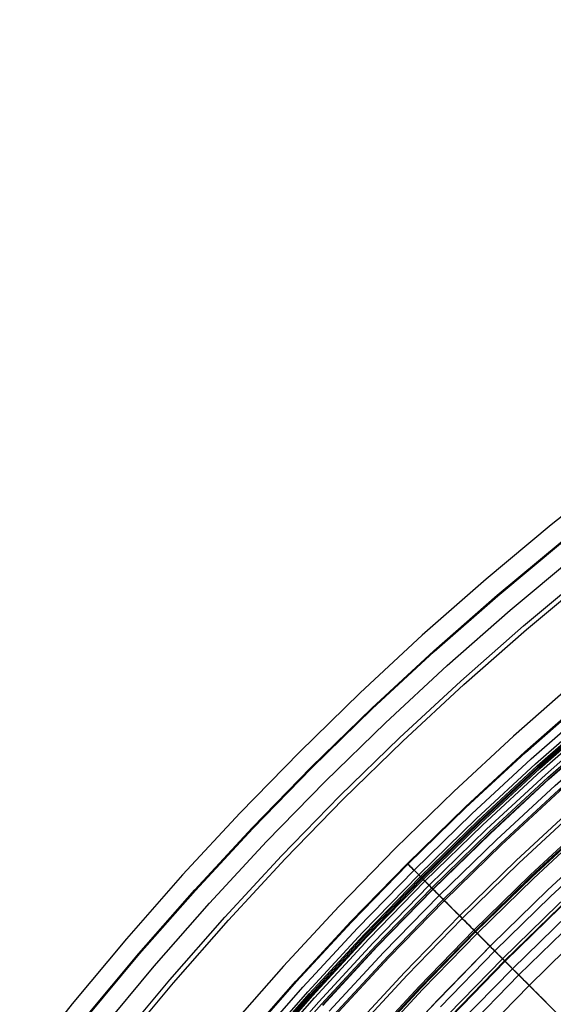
# Model space of a CAD drawing. Header units: millimetres. Extents: x -14 to 488, y -50 to 50.
# Tile 56 of 256: x 180.81 to 186.57, y 22.17 to 32.8. Entities that reach past the tile are written whole.
import ezdxf

# ---------------------------------------------------------------- set-up
doc = ezdxf.new("R2010")
doc.units = ezdxf.units.MM
doc.header["$MEASUREMENT"] = 0
doc.layers.add('Default', color=7, linetype='Continuous')

msp = doc.modelspace()

# ---------------------------------------------------------------- linework, layer by layer
at = {"layer": 'Default'}
for points in [[(195.854, 32.799), (195.025, 32.458), (194.205, 32.097), (193.394, 31.715), (192.593, 31.313), (191.802, 30.89), (191.023, 30.448), (190.255, 29.987), (189.498, 29.506), (188.739, 28.995), (187.993, 28.465), (187.261, 27.916), (186.543, 27.348), (185.84, 26.762), (185.152, 26.158), (184.48, 25.536), (183.825, 24.897), (183.186, 24.242), (182.564, 23.57), (181.96, 22.882), (181.374, 22.179), (180.806, 21.461)], [(181.511, 22.025), (182.094, 22.724), (182.696, 23.409), (183.315, 24.079), (183.952, 24.732), (184.606, 25.369), (185.275, 25.989), (185.96, 26.59), (186.66, 27.173), (187.373, 27.737), (188.1, 28.282), (188.838, 28.807), (189.589, 29.311), (190.349, 29.795), (191.12, 30.257), (191.9, 30.699), (192.688, 31.119), (193.483, 31.517), (194.284, 31.894), (195.091, 32.249), (195.902, 32.582)], [(181.518, 22.019), (182.101, 22.719), (182.703, 23.403), (183.322, 24.073), (183.959, 24.726), (184.612, 25.363), (185.281, 25.982), (185.966, 26.583), (186.665, 27.166), (187.379, 27.73), (188.105, 28.275), (188.843, 28.799), (189.593, 29.303), (190.354, 29.787), (191.125, 30.25), (191.904, 30.691), (192.692, 31.111), (193.486, 31.509), (194.288, 31.886), (195.094, 32.241), (195.906, 32.573)], [(181.678, 21.889), (182.258, 22.585), (182.856, 23.265), (183.471, 23.931), (184.104, 24.58), (184.754, 25.213), (185.419, 25.829), (186.1, 26.427), (186.795, 27.006), (187.504, 27.567), (188.226, 28.108), (188.961, 28.63), (189.706, 29.131), (190.462, 29.612), (191.228, 30.071), (192.003, 30.51), (192.786, 30.928), (193.576, 31.324), (194.373, 31.698), (195.175, 32.051), (195.981, 32.382)], [(181.851, 21.749), (182.427, 22.44), (183.021, 23.116), (183.633, 23.777), (184.262, 24.423), (184.907, 25.051), (185.569, 25.663), (186.245, 26.257), (186.936, 26.833), (187.64, 27.39), (188.358, 27.928), (189.087, 28.446), (189.828, 28.944), (190.58, 29.422), (191.341, 29.879), (192.111, 30.315), (192.889, 30.73), (193.674, 31.123), (194.465, 31.495), (195.262, 31.846), (196.064, 32.175)], [(181.89, 21.717), (182.465, 22.407), (183.059, 23.082), (183.67, 23.743), (184.298, 24.387), (184.942, 25.015), (185.602, 25.626), (186.278, 26.219), (186.967, 26.794), (187.671, 27.35), (188.387, 27.887), (189.116, 28.405), (189.856, 28.902), (190.606, 29.379), (191.366, 29.835), (192.135, 30.271), (192.912, 30.685), (193.696, 31.078), (194.486, 31.449), (195.282, 31.799), (196.082, 32.128)], [(196.395, 31.433), (195.6, 31.107), (194.814, 30.76), (194.036, 30.394), (193.269, 30.009), (192.511, 29.604), (191.763, 29.18), (191.027, 28.738), (190.302, 28.277), (189.574, 27.787), (188.859, 27.279), (188.157, 26.752), (187.469, 26.208), (186.795, 25.646), (186.136, 25.067), (185.492, 24.471), (184.863, 23.859), (184.251, 23.23), (183.655, 22.586), (183.076, 21.927)], [(196.395, 31.433), (195.6, 31.107), (194.814, 30.76), (194.036, 30.394), (193.269, 30.009), (192.511, 29.604), (191.763, 29.18), (191.027, 28.738), (190.302, 28.277), (189.574, 27.787), (188.859, 27.279), (188.157, 26.752), (187.469, 26.208), (186.795, 25.646), (186.136, 25.067), (185.492, 24.471), (184.863, 23.859), (184.251, 23.23), (183.655, 22.586), (183.076, 21.927)], [(183.21, 21.769), (183.787, 22.426), (184.38, 23.067), (184.991, 23.694), (185.617, 24.304), (186.259, 24.898), (186.915, 25.474), (187.585, 26.033), (188.269, 26.574), (188.965, 27.095), (189.673, 27.598), (190.392, 28.082), (191.121, 28.545), (191.86, 28.988), (192.607, 29.412), (193.362, 29.814), (194.124, 30.196), (194.892, 30.557), (195.665, 30.897), (196.443, 31.216)], [(183.217, 21.764), (183.794, 22.42), (184.387, 23.061), (184.997, 23.687), (185.623, 24.298), (186.265, 24.891), (186.921, 25.467), (187.591, 26.026), (188.275, 26.566), (188.971, 27.088), (189.678, 27.591), (190.397, 28.074), (191.126, 28.537), (191.865, 28.981), (192.612, 29.404), (193.366, 29.806), (194.128, 30.188), (194.896, 30.549), (195.669, 30.889), (196.446, 31.208)], [(183.288, 21.703), (183.863, 22.358), (184.454, 22.997), (185.063, 23.622), (185.687, 24.23), (186.327, 24.822), (186.981, 25.397), (187.65, 25.954), (188.331, 26.493), (189.025, 27.013), (189.731, 27.514), (190.448, 27.996), (191.175, 28.458), (191.911, 28.9), (192.656, 29.322), (193.409, 29.724), (194.169, 30.104), (194.934, 30.464), (195.705, 30.803), (196.481, 31.121)], [(183.343, 21.656), (183.916, 22.309), (184.507, 22.948), (185.114, 23.571), (185.737, 24.178), (186.375, 24.768), (187.028, 25.342), (187.695, 25.898), (188.375, 26.436), (189.068, 26.955), (189.772, 27.455), (190.488, 27.936), (191.213, 28.397), (191.948, 28.838), (192.691, 29.259), (193.442, 29.659), (194.2, 30.039), (194.964, 30.398), (195.733, 30.737), (196.507, 31.054)], [(183.363, 21.639), (183.936, 22.291), (184.526, 22.929), (185.133, 23.552), (185.756, 24.158), (186.393, 24.748), (187.046, 25.321), (187.712, 25.877), (188.392, 26.414), (189.084, 26.933), (189.788, 27.433), (190.502, 27.913), (191.227, 28.374), (191.961, 28.815), (192.704, 29.235), (193.454, 29.636), (194.212, 30.015), (194.975, 30.374), (195.744, 30.712), (196.517, 31.029)], [(183.373, 21.63), (183.946, 22.282), (184.536, 22.92), (185.143, 23.542), (185.765, 24.148), (186.402, 24.738), (187.055, 25.311), (187.721, 25.866), (188.4, 26.403), (189.092, 26.922), (189.795, 27.422), (190.51, 27.902), (191.234, 28.362), (191.968, 28.803), (192.711, 29.223), (193.461, 29.623), (194.218, 30.003), (194.981, 30.362), (195.749, 30.699), (196.522, 31.017)], [(183.383, 21.622), (183.956, 22.273), (184.545, 22.911), (185.152, 23.533), (185.774, 24.139), (186.411, 24.729), (187.063, 25.301), (187.729, 25.856), (188.408, 26.393), (189.099, 26.912), (189.803, 27.411), (190.517, 27.891), (191.241, 28.352), (191.975, 28.792), (192.717, 29.212), (193.467, 29.612), (194.223, 29.991), (194.986, 30.35), (195.754, 30.688), (196.527, 31.005)], [(183.393, 21.613), (183.966, 22.265), (184.555, 22.902), (185.161, 23.523), (185.783, 24.129), (186.42, 24.719), (187.072, 25.291), (187.737, 25.846), (188.416, 26.383), (189.107, 26.901), (189.81, 27.4), (190.524, 27.88), (191.248, 28.34), (191.981, 28.78), (192.723, 29.2), (193.473, 29.6), (194.229, 29.979), (194.992, 30.338), (195.759, 30.675), (196.532, 30.992)], [(183.415, 21.594), (183.987, 22.246), (184.576, 22.882), (185.181, 23.503), (185.802, 24.109), (186.439, 24.698), (187.09, 25.27), (187.755, 25.824), (188.433, 26.36), (189.124, 26.878), (189.826, 27.377), (190.54, 27.856), (191.263, 28.316), (191.996, 28.756), (192.737, 29.176), (193.486, 29.575), (194.242, 29.954), (195.003, 30.312), (195.771, 30.649)], [(183.463, 21.553), (184.034, 22.203), (184.621, 22.839), (185.226, 23.459), (185.846, 24.063), (186.481, 24.651), (187.131, 25.222), (187.795, 25.775), (188.472, 26.31), (189.161, 26.827), (189.862, 27.325), (190.574, 27.803), (191.296, 28.262), (192.027, 28.701), (192.767, 29.12), (193.515, 29.519), (194.269, 29.897), (195.03, 30.254), (195.795, 30.591)], [(183.493, 21.528), (184.063, 22.177), (184.65, 22.811), (185.254, 23.431), (185.873, 24.034), (186.508, 24.622), (187.157, 25.192), (187.82, 25.744), (188.496, 26.279), (189.185, 26.795), (189.885, 27.292), (190.596, 27.77), (191.317, 28.229), (192.047, 28.667), (192.786, 29.086), (193.533, 29.484), (194.286, 29.861), (195.046, 30.218), (195.811, 30.555)], [(184.076, 22.165), (184.663, 22.799), (185.266, 23.418), (185.885, 24.022), (186.519, 24.608), (187.168, 25.178), (187.831, 25.731), (188.507, 26.265), (189.195, 26.781), (189.895, 27.278), (190.605, 27.756), (191.326, 28.214), (192.056, 28.652), (192.795, 29.07), (193.541, 29.468), (194.294, 29.846), (195.053, 30.202), (195.818, 30.539)], [(184.079, 22.163), (184.666, 22.797), (185.269, 23.416), (185.888, 24.019), (186.522, 24.606), (187.171, 25.175), (187.833, 25.728), (188.509, 26.262), (189.197, 26.778), (189.897, 27.275), (190.607, 27.752), (191.328, 28.211), (192.058, 28.649), (192.797, 29.067), (193.543, 29.465), (194.296, 29.842), (195.055, 30.199), (195.819, 30.535)], [(184.148, 22.1), (184.734, 22.732), (185.335, 23.35), (185.952, 23.951), (186.585, 24.536), (187.232, 25.104), (187.892, 25.655), (188.566, 26.188), (189.252, 26.702), (189.95, 27.198), (190.659, 27.674), (191.377, 28.131), (192.105, 28.568), (192.842, 28.985), (193.586, 29.382), (194.337, 29.758), (195.094, 30.114), (195.856, 30.449)], [(184.194, 22.058), (184.779, 22.69), (185.379, 23.306), (185.995, 23.906), (186.626, 24.49), (187.272, 25.057), (187.931, 25.607), (188.604, 26.139), (189.289, 26.652), (189.985, 27.147), (190.693, 27.622), (191.41, 28.078), (192.137, 28.514), (192.872, 28.931), (193.614, 29.327), (194.364, 29.702), (195.119, 30.057), (195.88, 30.392)], [(184.206, 22.048), (184.79, 22.679), (185.39, 23.295), (186.006, 23.895), (186.637, 24.479), (187.282, 25.045), (187.941, 25.595), (188.613, 26.126), (189.298, 26.64), (189.994, 27.134), (190.701, 27.609), (191.418, 28.065), (192.144, 28.501), (192.879, 28.917), (193.621, 29.313), (194.37, 29.688), (195.126, 30.043), (195.886, 30.378)], [(184.379, 21.892), (184.959, 22.518), (185.555, 23.13), (186.166, 23.725), (186.793, 24.305), (187.434, 24.868), (188.088, 25.414), (188.756, 25.941), (189.436, 26.451), (190.127, 26.942), (190.829, 27.414), (191.541, 27.866), (192.262, 28.299), (192.992, 28.712), (193.729, 29.105), (194.472, 29.478), (195.222, 29.831), (195.977, 30.163)], [(184.409, 21.865), (184.988, 22.49), (185.583, 23.101), (186.194, 23.696), (186.82, 24.275), (187.46, 24.837), (188.114, 25.382), (188.78, 25.909), (189.459, 26.418), (190.15, 26.909), (190.851, 27.38), (191.562, 27.832), (192.282, 28.264), (193.011, 28.677), (193.747, 29.07), (194.49, 29.442), (195.239, 29.794), (195.993, 30.126)], [(184.41, 21.864), (184.989, 22.49), (185.584, 23.101), (186.194, 23.696), (186.82, 24.275), (187.46, 24.837), (188.114, 25.382), (188.781, 25.909), (189.46, 26.418), (190.15, 26.908), (190.851, 27.38), (191.562, 27.832), (192.282, 28.264), (193.011, 28.677), (193.747, 29.069), (194.49, 29.442), (195.239, 29.794), (195.993, 30.125)], [(184.542, 21.745), (185.117, 22.368), (185.709, 22.975), (186.317, 23.567), (186.939, 24.143), (187.576, 24.702), (188.226, 25.244), (188.889, 25.768), (189.564, 26.275), (190.251, 26.762), (190.948, 27.231), (191.656, 27.681), (192.372, 28.111), (193.097, 28.521), (193.829, 28.912), (194.568, 29.282), (195.313, 29.632), (196.063, 29.962)], [(184.553, 21.735), (185.129, 22.357), (185.721, 22.964), (186.328, 23.556), (186.95, 24.131), (187.586, 24.69), (188.236, 25.232), (188.899, 25.756), (189.574, 26.262), (190.26, 26.749), (190.957, 27.218), (191.664, 27.667), (192.38, 28.097), (193.104, 28.507), (193.836, 28.897), (194.575, 29.267), (195.319, 29.617), (196.069, 29.947)], [(184.561, 21.728), (185.137, 22.349), (185.728, 22.956), (186.335, 23.548), (186.957, 24.123), (187.593, 24.682), (188.243, 25.223), (188.905, 25.747), (189.58, 26.253), (190.266, 26.74), (190.963, 27.209), (191.67, 27.658), (192.385, 28.088), (193.109, 28.498), (193.841, 28.888), (194.579, 29.258), (195.324, 29.608), (196.073, 29.937)], [(184.578, 21.712), (185.153, 22.334), (185.744, 22.94), (186.351, 23.531), (186.972, 24.106), (187.608, 24.664), (188.257, 25.206), (188.919, 25.729), (189.594, 26.234), (190.279, 26.721), (190.975, 27.19), (191.682, 27.638), (192.397, 28.068), (193.121, 28.478), (193.852, 28.867), (194.589, 29.237), (195.333, 29.587), (196.082, 29.916)], [(196.175, 29.755), (195.423, 29.424), (194.679, 29.073), (193.944, 28.704), (193.219, 28.317), (192.504, 27.912), (191.8, 27.488), (191.106, 27.047), (190.409, 26.579), (189.725, 26.092), (189.053, 25.589), (188.395, 25.068), (187.75, 24.53), (187.12, 23.976), (186.503, 23.406), (185.902, 22.82), (185.218, 22.114), (184.555, 21.388), (183.914, 20.643), (183.296, 19.878)], [(196.175, 29.755), (195.423, 29.424), (194.679, 29.073), (193.944, 28.704), (193.219, 28.317), (192.504, 27.912), (191.8, 27.488), (191.106, 27.047), (190.409, 26.579), (189.725, 26.092), (189.053, 25.589), (188.395, 25.068), (187.75, 24.53), (187.12, 23.976), (186.503, 23.406), (185.902, 22.82), (185.316, 22.219), (184.746, 21.603)], [(185.348, 22.149), (185.934, 22.75), (186.536, 23.337), (187.152, 23.907), (187.782, 24.461), (188.426, 24.997), (189.083, 25.517), (189.752, 26.018), (190.432, 26.501), (191.122, 26.965), (191.823, 27.41), (192.532, 27.836), (193.25, 28.243), (193.975, 28.629), (194.707, 28.996), (195.444, 29.343), (196.187, 29.669)], [(185.433, 22.068), (186.018, 22.667), (186.617, 23.251), (187.231, 23.819), (187.859, 24.371), (188.501, 24.906), (189.155, 25.423), (189.821, 25.922), (190.499, 26.404), (191.187, 26.866), (191.885, 27.31), (192.592, 27.734), (193.307, 28.139), (194.029, 28.524), (194.758, 28.89), (195.493, 29.235), (196.233, 29.561)], [(196.246, 29.53), (195.507, 29.205), (194.773, 28.859), (194.045, 28.494), (193.323, 28.11), (192.608, 27.705), (191.902, 27.281), (191.205, 26.838), (190.518, 26.376), (189.841, 25.895), (189.175, 25.396), (188.522, 24.88), (187.881, 24.345), (187.254, 23.794), (186.64, 23.227), (186.041, 22.643), (185.458, 22.044)], [(185.462, 22.041), (186.045, 22.639), (186.644, 23.223), (187.257, 23.79), (187.885, 24.341), (188.525, 24.875), (189.179, 25.392), (189.844, 25.891), (190.521, 26.371), (191.208, 26.833), (191.905, 27.276), (192.611, 27.7), (193.326, 28.105), (194.047, 28.489), (194.775, 28.854), (195.509, 29.199), (196.249, 29.524)], [(185.544, 21.963), (186.125, 22.559), (186.722, 23.141), (187.333, 23.706), (187.958, 24.255), (188.597, 24.787), (189.248, 25.302), (189.911, 25.799), (190.585, 26.278), (191.27, 26.739), (191.965, 27.18), (192.668, 27.603), (193.38, 28.006), (194.099, 28.389), (194.825, 28.753), (195.556, 29.097), (196.293, 29.42)], [(185.614, 21.896), (186.194, 22.491), (186.789, 23.07), (187.398, 23.634), (188.021, 24.181), (188.658, 24.712), (189.307, 25.225), (189.968, 25.721), (190.641, 26.198), (191.323, 26.657), (192.016, 27.097), (192.717, 27.519), (193.427, 27.92), (194.144, 28.303), (194.867, 28.665), (195.596, 29.008), (196.331, 29.331)], [(185.729, 21.787), (186.305, 22.379), (186.897, 22.956), (187.504, 23.517), (188.124, 24.062), (188.757, 24.59), (189.403, 25.1), (190.061, 25.594), (190.73, 26.069), (191.41, 26.525), (192.099, 26.963), (192.797, 27.383), (193.503, 27.782), (194.216, 28.163), (194.936, 28.524), (195.662, 28.865), (196.392, 29.186)]]:
    msp.add_lwpolyline(points, dxfattribs=at)
at = {"layer": 'Default', "extrusion": (0.70711, 0.707104, 0)}
for points in [[(-115.316, 22.217), (-115.315, 22.187), (-115.314, 22.156), (-115.312, 22.125), (-115.31, 22.094), (-115.306, 22.062), (-115.302, 22.031), (-115.297, 21.999), (-115.291, 21.967), (-115.285, 21.935), (-115.277, 21.903), (-115.268, 21.871), (-115.259, 21.839), (-115.249, 21.807), (-115.238, 21.774), (-115.226, 21.742), (-115.213, 21.711), (-115.199, 21.679), (-115.184, 21.647), (-115.168, 21.616), (-115.152, 21.585), (-115.134, 21.554), (-115.116, 21.524), (-115.097, 21.494), (-115.076, 21.464), (-115.055, 21.435), (-115.033, 21.406), (-115.011, 21.378), (-114.987, 21.35), (-114.963, 21.322), (-114.938, 21.296), (-114.912, 21.269), (-114.886, 21.244), (-114.858, 21.219), (-114.83, 21.195), (-114.802, 21.171), (-114.773, 21.149), (-114.743, 21.127), (-114.713, 21.105), (-114.682, 21.085), (-114.651, 21.065), (-114.619, 21.046), (-114.587, 21.028), (-114.554, 21.011), (-114.522, 20.994), (-114.488, 20.979), (-114.455, 20.964), (-114.421, 20.95), (-114.388, 20.937), (-114.354, 20.925), (-114.32, 20.914), (-114.285, 20.903), (-114.251, 20.894), (-114.217, 20.885), (-114.183, 20.877), (-114.148, 20.87), (-114.114, 20.864), (-114.08, 20.858), (-114.046, 20.853), (-114.013, 20.849), (-113.979, 20.846), (-113.946, 20.844), (-113.912, 20.842), (-113.88, 20.841), (-113.847, 20.841), (-113.814, 20.841), (-113.781, 20.842), (-113.748, 20.844), (-113.715, 20.846), (-113.681, 20.849), (-113.648, 20.853), (-113.614, 20.858), (-113.58, 20.864), (-113.546, 20.87), (-113.511, 20.877), (-113.477, 20.885), (-113.443, 20.894), (-113.409, 20.903), (-113.374, 20.914), (-113.34, 20.925), (-113.306, 20.937), (-113.273, 20.95), (-113.239, 20.964), (-113.205, 20.979), (-113.172, 20.994), (-113.14, 21.011), (-113.107, 21.028), (-113.075, 21.046), (-113.043, 21.065), (-113.012, 21.085), (-112.981, 21.105), (-112.951, 21.127), (-112.921, 21.149), (-112.892, 21.171), (-112.864, 21.195), (-112.836, 21.219), (-112.808, 21.244), (-112.782, 21.269), (-112.756, 21.296), (-112.731, 21.322), (-112.707, 21.35), (-112.683, 21.378), (-112.66, 21.406), (-112.639, 21.435), (-112.618, 21.464), (-112.597, 21.494), (-112.578, 21.524), (-112.56, 21.554), (-112.542, 21.585), (-112.526, 21.616), (-112.51, 21.647), (-112.495, 21.679), (-112.481, 21.711), (-112.468, 21.742), (-112.456, 21.774), (-112.445, 21.807), (-112.435, 21.839), (-112.426, 21.871), (-112.417, 21.903), (-112.409, 21.935), (-112.403, 21.967), (-112.397, 21.999), (-112.392, 22.031), (-112.388, 22.062), (-112.384, 22.094), (-112.381, 22.125), (-112.38, 22.156), (-112.379, 22.187), (-112.378, 22.217)], [(-112.378, 22.217), (-112.379, 22.248), (-112.38, 22.279), (-112.381, 22.31), (-112.384, 22.341), (-112.388, 22.373), (-112.392, 22.404), (-112.397, 22.436), (-112.403, 22.468), (-112.409, 22.5), (-112.417, 22.532), (-112.426, 22.564), (-112.435, 22.596), (-112.445, 22.628), (-112.456, 22.66), (-112.468, 22.692), (-112.481, 22.724), (-112.495, 22.756), (-112.51, 22.787), (-112.526, 22.819), (-112.542, 22.85), (-112.56, 22.881), (-112.578, 22.911), (-112.597, 22.941), (-112.618, 22.971), (-112.639, 23), (-112.66, 23.029), (-112.683, 23.057), (-112.707, 23.085), (-112.731, 23.113), (-112.756, 23.139), (-112.782, 23.165), (-112.808, 23.191), (-112.836, 23.216), (-112.864, 23.24), (-112.892, 23.264), (-112.921, 23.286), (-112.951, 23.308), (-112.981, 23.33), (-113.012, 23.35), (-113.043, 23.37), (-113.075, 23.389), (-113.107, 23.407), (-113.14, 23.424), (-113.172, 23.44), (-113.205, 23.456), (-113.239, 23.471), (-113.273, 23.485), (-113.306, 23.498), (-113.34, 23.51), (-113.374, 23.521), (-113.409, 23.531), (-113.443, 23.541), (-113.477, 23.55), (-113.511, 23.558), (-113.546, 23.565), (-113.58, 23.571), (-113.614, 23.577), (-113.648, 23.581), (-113.681, 23.585), (-113.715, 23.589), (-113.748, 23.591), (-113.781, 23.593), (-113.814, 23.594), (-113.847, 23.594), (-113.88, 23.594), (-113.912, 23.593), (-113.946, 23.591), (-113.979, 23.589), (-114.013, 23.585), (-114.046, 23.581), (-114.08, 23.577), (-114.114, 23.571), (-114.148, 23.565), (-114.183, 23.558), (-114.217, 23.55), (-114.251, 23.541), (-114.285, 23.531), (-114.32, 23.521), (-114.354, 23.51), (-114.388, 23.498), (-114.421, 23.485), (-114.455, 23.471), (-114.488, 23.456), (-114.522, 23.44), (-114.554, 23.424), (-114.587, 23.407), (-114.619, 23.389), (-114.651, 23.37), (-114.682, 23.35), (-114.713, 23.33), (-114.743, 23.308), (-114.773, 23.286), (-114.802, 23.264), (-114.83, 23.24), (-114.858, 23.216), (-114.886, 23.191), (-114.912, 23.165), (-114.938, 23.139), (-114.963, 23.113), (-114.987, 23.085), (-115.011, 23.057), (-115.033, 23.029), (-115.055, 23), (-115.076, 22.971), (-115.097, 22.941), (-115.116, 22.911), (-115.134, 22.881), (-115.152, 22.85), (-115.168, 22.819), (-115.184, 22.787), (-115.199, 22.756), (-115.213, 22.724), (-115.226, 22.692), (-115.238, 22.66), (-115.249, 22.628), (-115.259, 22.596), (-115.268, 22.564), (-115.277, 22.532), (-115.285, 22.5), (-115.291, 22.468), (-115.297, 22.436), (-115.302, 22.404), (-115.306, 22.373), (-115.31, 22.341), (-115.312, 22.31), (-115.314, 22.279), (-115.315, 22.248), (-115.316, 22.217)]]:
    msp.add_lwpolyline(points, dxfattribs=at)
at = {"layer": 'Default'}
for points in [[(186.535, 22.149, 19.588), (186.505, 22.18, 19.551), (186.473, 22.211, 19.514), (186.441, 22.244, 19.478), (186.408, 22.276, 19.443), (186.375, 22.31, 19.409), (186.34, 22.344, 19.375), (186.293, 22.392, 19.329), (186.28, 22.405, 19.317), (186.267, 22.418, 19.303), (186.253, 22.432, 19.288), (186.239, 22.446, 19.273), (186.225, 22.46, 19.256), (186.194, 22.491, 19.218), (186.161, 22.524, 19.175), (186.125, 22.559, 19.125), (186.087, 22.598, 19.069), (186.045, 22.639, 19.006), (186.003, 22.682, 18.937), (185.961, 22.723, 18.868), (185.92, 22.764, 18.797), (185.88, 22.804, 18.723), (185.84, 22.844, 18.644), (185.801, 22.884, 18.559), (185.761, 22.924, 18.468), (185.721, 22.964, 18.368), (185.68, 23.005, 18.26), (185.638, 23.046, 18.141), (185.597, 23.088, 18.012), (185.555, 23.13, 17.87), (185.513, 23.171, 17.715), (185.472, 23.213, 17.546), (185.43, 23.254, 17.363), (185.39, 23.295, 17.164), (185.35, 23.334, 16.948), (185.311, 23.373, 16.716), (185.274, 23.41, 16.466), (185.238, 23.446, 16.199), (185.204, 23.48, 15.912), (185.172, 23.513, 15.606), (185.114, 23.571, 14.934), (185.066, 23.618, 14.177), (185.03, 23.655, 13.331), (185.006, 23.678, 12.389), (184.991, 23.694, 5.79), (184.992, 23.693, 5.624), (184.995, 23.689, 5.462), (185.001, 23.683, 5.304), (185.009, 23.675, 5.149), (185.019, 23.665, 4.998), (185.032, 23.653, 4.851), (185.046, 23.638, 4.707), (185.063, 23.622, 4.567), (185.082, 23.603, 4.43), (185.102, 23.582, 4.297), (185.125, 23.56, 4.168), (185.149, 23.535, 4.042), (185.176, 23.509, 3.919), (185.204, 23.48, 3.8), (185.234, 23.45, 3.684), (185.266, 23.418, 3.571), (185.3, 23.385, 3.462), (185.335, 23.349, 3.355), (185.372, 23.312, 3.252), (185.411, 23.274, 3.152), (185.451, 23.233, 3.054), (185.494, 23.191, 2.959), (185.538, 23.147, 2.867), (185.583, 23.101, 2.777), (185.631, 23.054, 2.69), (185.68, 23.004, 2.605), (185.731, 22.953, 2.522), (185.785, 22.9, 2.442), (185.84, 22.845, 2.363), (185.897, 22.788, 2.287), (185.956, 22.728, 2.212), (186.018, 22.667, 2.139), (186.081, 22.603, 2.068), (186.147, 22.537, 1.999), (186.216, 22.469, 1.932), (186.287, 22.398, 1.866), (186.36, 22.324, 1.802), (186.436, 22.248, 1.74), (186.515, 22.169, 1.68)], [(186.67, 22.014, 58.875), (186.104, 22.58, 51.878), (185.728, 22.956, 46.03), (185.335, 23.35, 37.025), (185.143, 23.542, 30.077), (185.126, 23.558, 28.944), (185.126, 23.559, 28.424), (185.133, 23.552, 27.937), (185.14, 23.544, 27.707), (185.15, 23.534, 27.487), (185.163, 23.522, 27.276), (185.178, 23.506, 27.076), (185.196, 23.488, 26.886), (185.218, 23.467, 26.707), (185.229, 23.455, 26.621), (185.242, 23.443, 26.539), (185.255, 23.43, 26.459), (185.269, 23.416, 26.383), (185.284, 23.401, 26.308), (185.299, 23.385, 26.236), (185.316, 23.369, 26.165), (185.333, 23.352, 26.096), (185.351, 23.334, 26.028), (185.37, 23.315, 25.963), (185.389, 23.296, 25.899), (185.409, 23.276, 25.837), (185.429, 23.255, 25.776), (185.45, 23.235, 25.718), (185.471, 23.213, 25.661), (185.493, 23.191, 25.607), (185.515, 23.169, 25.554), (185.538, 23.147, 25.503), (185.561, 23.124, 25.454), (185.584, 23.101, 25.407), (185.607, 23.078, 25.362), (185.63, 23.054, 25.319), (185.654, 23.031, 25.278), (185.677, 23.007, 25.239), (185.7, 22.984, 25.202), (185.724, 22.961, 25.167), (185.747, 22.938, 25.133), (185.769, 22.915, 25.102), (185.792, 22.893, 25.073), (185.814, 22.871, 25.046), (185.835, 22.849, 25.02), (185.856, 22.828, 24.997), (185.877, 22.808, 24.975), (185.897, 22.788, 24.956), (185.916, 22.769, 24.939), (185.925, 22.76, 24.931), (185.934, 22.75, 24.923), (185.963, 22.722, 24.901), (185.969, 22.716, 24.896), (185.974, 22.71, 24.892), (185.98, 22.705, 24.888), (185.985, 22.699, 24.885), (185.991, 22.694, 24.882), (185.997, 22.688, 24.878), (186.003, 22.682, 24.875), (186.009, 22.675, 24.872), (186.041, 22.643, 24.858)], [(186.041, 22.643, 24.858), (186.088, 22.597, 24.839), (186.133, 22.551, 24.818), (186.179, 22.506, 24.795), (186.223, 22.461, 24.771), (186.267, 22.417, 24.745), (186.31, 22.374, 24.718), (186.353, 22.331, 24.689), (186.395, 22.29, 24.659), (186.436, 22.249, 24.627), (186.476, 22.208, 24.594), (186.515, 22.169, 24.559)]]:
    msp.add_polyline3d(points, dxfattribs=at)

doc.saveas('drawing.dxf')
